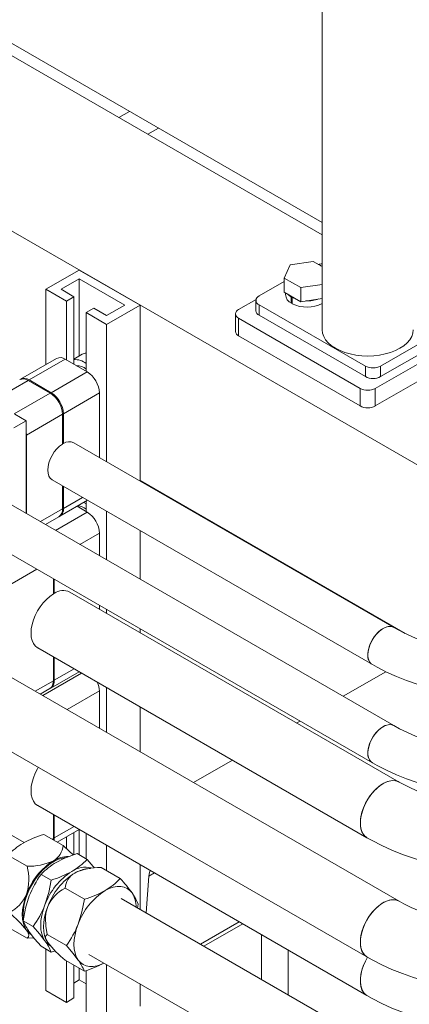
# Model space of a CAD drawing. Header units: millimetres. Extents: x 450 to 25135, y 150 to 17673.
# Tile 185 of 201: x 8805 to 8986, y 10878 to 11337. Entities that reach past the tile are written whole.
import ezdxf

# ---------------------------------------------------------------- set-up
doc = ezdxf.new("R2010")
doc.units = ezdxf.units.MM
doc.linetypes.add('SLD-Centrada-doble', pattern=[12.7, 6.35, -1.27, 1.27, -1.27, 1.27, -1.27])
doc.linetypes.add('SLD-Continua', pattern=[0])
doc.layers.add('COTAS', color=1, linetype='SLD-Continua')
doc.layers.add('OCULTA', color=8, linetype='SLD-Continua')

msp = doc.modelspace()

# ---------------------------------------------------------------- linework, layer by layer
at = {"color": 7, "linetype": 'SLD-Continua', "lineweight": 18, "ltscale": 30}
for p, q in [((8979.23, 11053.52), (8830.21, 11139.55)), ((8820.21, 11122.23), (8969.23, 11036.2)), ((8979.23, 11007.8), (8790.61, 11116.69)), ((8780.61, 11099.37), (8969.23, 10990.48)), ((8981.73, 10981.5), (8828.47, 11069.98)), ((8813.47, 11044), (8966.73, 10955.52)), ((8981.73, 10925.99), (8780.38, 11042.22)), ((8765.38, 11016.24), (8966.73, 10900.01)), ((8807.17, 10953.27), (8780.38, 10968.74)), ((8813.47, 10970.51), (8966.73, 10882.03)), ((8981.73, 10852.5), (8852.33, 10927.2)), ((8837.33, 10901.22), (8966.73, 10826.52))]:
    msp.add_line(p, q, dxfattribs=at)
at = {"color": 7, "linetype": 'SLD-Continua', "lineweight": 18, "ltscale": 30, "flags": 128}
for points in [[(8979.23, 11053.52), (8978.86, 11053.7), (8977.77, 11053.97), (8976.54, 11053.91), (8975.24, 11053.52), (8973.9, 11052.82), (8972.56, 11051.83), (8971.29, 11050.59), (8970.13, 11049.14), (8969.11, 11047.54), (8968.28, 11045.84), (8967.67, 11044.1), (8967.29, 11042.4), (8967.16, 11040.78)], [(8979.32, 11053.46), (8978.33, 11053.88), (8977.17, 11053.98), (8975.9, 11053.76), (8974.57, 11053.21), (8973.23, 11052.36), (8971.92, 11051.24), (8970.7, 11049.89), (8969.6, 11048.36), (8968.67, 11046.7), (8967.95, 11044.97), (8967.45, 11043.24), (8967.19, 11041.57), (8967.19, 11040.02), (8967.45, 11038.64), (8967.95, 11037.49), (8968.67, 11036.6), (8969.23, 11036.2)], [(9096.51, 11053.52), (9094.73, 11052.52), (9091.15, 11050.69), (9087.35, 11048.97), (9083.34, 11047.37), (9079.16, 11045.91), (9074.79, 11044.58), (9070.28, 11043.39), (9065.63, 11042.36), (9060.87, 11041.49), (9056.01, 11040.78), (9051.07, 11040.24), (9046.07, 11039.87), (9041.05, 11039.68), (9036, 11039.65), (9030.97, 11039.8), (9025.96, 11040.13), (9021.01, 11040.63), (9016.12, 11041.29), (9011.32, 11042.12), (9006.64, 11043.11), (9002.08, 11044.26), (8997.67, 11045.56), (8993.43, 11046.99), (8989.38, 11048.56), (8985.53, 11050.25), (8981.89, 11052.06), (8979.23, 11053.52)], [(8969.23, 11036.2), (8971.48, 11034.94), (8975.84, 11032.71), (8980.4, 11030.64), (8985.13, 11028.74), (8990.03, 11027.01), (8995.06, 11025.46), (9000.23, 11024.08), (9005.51, 11022.89), (9010.88, 11021.88), (9016.34, 11021.06), (9021.86, 11020.42), (9027.43, 11019.97), (9033.02, 11019.71), (9038.63, 11019.64), (9044.24, 11019.76), (9049.83, 11020.07), (9055.39, 11020.57), (9060.89, 11021.26), (9066.32, 11022.13), (9071.67, 11023.19), (9076.92, 11024.44), (9082.05, 11025.86), (9087.05, 11027.46), (9091.9, 11029.23), (9096.59, 11031.18), (9101.11, 11033.3), (9105.43, 11035.58), (9106.51, 11036.2)], [(8979.23, 11007.8), (8978.86, 11007.98), (8977.77, 11008.25), (8976.54, 11008.19), (8975.24, 11007.8), (8973.9, 11007.1), (8972.56, 11006.11), (8971.29, 11004.87), (8970.13, 11003.42), (8969.11, 11001.82), (8968.28, 11000.12), (8967.67, 10998.38), (8967.29, 10996.68), (8967.16, 10995.06)], [(8979.32, 11007.75), (8978.33, 11008.16), (8977.17, 11008.26), (8975.9, 11008.04), (8974.57, 11007.49), (8973.23, 11006.64), (8971.92, 11005.52), (8970.7, 11004.17), (8969.6, 11002.64), (8968.67, 11000.98), (8967.95, 10999.25), (8967.45, 10997.52), (8967.19, 10995.85), (8967.19, 10994.3), (8967.45, 10992.92), (8967.95, 10991.77), (8968.67, 10990.88), (8969.23, 10990.48)], [(9096.51, 11007.8), (9094.73, 11006.8), (9091.15, 11004.97), (9087.35, 11003.25), (9083.34, 11001.66), (9079.16, 11000.19), (9074.79, 10998.86), (9070.28, 10997.67), (9065.63, 10996.64), (9060.87, 10995.77), (9056.01, 10995.06), (9051.07, 10994.52), (9046.07, 10994.15), (9041.05, 10993.96), (9036, 10993.93), (9030.97, 10994.09), (9025.96, 10994.41), (9021.01, 10994.91), (9016.12, 10995.57), (9011.32, 10996.4), (9006.64, 10997.4), (9002.08, 10998.54), (8997.67, 10999.84), (8993.43, 11001.27), (8989.38, 11002.84), (8985.53, 11004.53), (8981.89, 11006.34), (8979.23, 11007.8)], [(8969.23, 10990.48), (8971.48, 10989.22), (8975.84, 10986.99), (8980.4, 10984.92), (8985.13, 10983.02), (8990.03, 10981.29), (8995.06, 10979.74), (9000.23, 10978.36), (9005.51, 10977.17), (9010.88, 10976.16), (9016.34, 10975.34), (9021.86, 10974.7), (9027.43, 10974.25), (9033.02, 10973.99), (9038.63, 10973.92), (9044.24, 10974.04), (9049.83, 10974.35), (9055.39, 10974.85), (9060.89, 10975.54), (9066.32, 10976.42), (9071.67, 10977.47), (9076.92, 10978.72), (9082.05, 10980.14), (9087.05, 10981.74), (9091.9, 10983.52), (9096.59, 10985.46), (9101.11, 10987.58), (9105.43, 10989.86), (9106.51, 10990.48)], [(8981.72, 10981.51), (8981.29, 10981.73), (8980, 10982.12), (8978.57, 10982.19), (8977.04, 10981.95), (8975.45, 10981.38), (8973.83, 10980.52), (8972.21, 10979.37), (8970.65, 10977.97), (8969.16, 10976.35), (8967.8, 10974.54), (8966.59, 10972.59), (8965.56, 10970.55), (8964.73, 10968.46), (8964.12, 10966.37), (8963.75, 10964.33), (8963.63, 10962.39)], [(8981.73, 10981.5), (8980.66, 10981.97), (8979.3, 10982.2), (8977.82, 10982.11), (8976.25, 10981.7), (8974.64, 10980.99), (8973.02, 10979.98), (8971.42, 10978.7), (8969.89, 10977.18), (8968.47, 10975.47), (8967.18, 10973.58), (8966.05, 10971.58), (8965.11, 10969.51), (8964.39, 10967.41), (8963.9, 10965.34), (8963.66, 10963.35), (8963.66, 10961.47), (8963.9, 10959.76), (8964.39, 10958.25), (8965.11, 10956.99), (8966.05, 10956), (8966.73, 10955.52)], [(9094.01, 10981.5), (9092.35, 10980.57), (9088.98, 10978.85), (9085.39, 10977.23), (9081.59, 10975.71), (9077.59, 10974.31), (9073.41, 10973.03), (9069.07, 10971.9), (9064.59, 10970.91), (9059.99, 10970.07), (9055.28, 10969.38), (9050.5, 10968.86), (9045.65, 10968.51), (9040.77, 10968.33), (9035.88, 10968.31), (9030.99, 10968.46), (9026.14, 10968.79), (9021.33, 10969.28), (9016.61, 10969.93), (9011.98, 10970.74), (9007.46, 10971.71), (9003.09, 10972.82), (8998.87, 10974.08), (8994.83, 10975.46), (8990.98, 10976.96), (8987.35, 10978.57), (8983.94, 10980.28), (8981.73, 10981.5)], [(8963.63, 10962.39), (8963.75, 10960.59), (8964.12, 10958.98), (8964.73, 10957.59), (8965.56, 10956.46), (8966.59, 10955.61), (8966.73, 10955.52)], [(8966.73, 10955.52), (8969.09, 10954.2), (8973.64, 10951.88), (8978.36, 10949.73), (8983.26, 10947.76), (8988.31, 10945.96), (8993.51, 10944.36), (8998.83, 10942.93), (9004.25, 10941.7), (9009.77, 10940.65), (9015.37, 10939.8), (9021.03, 10939.13), (9026.73, 10938.66), (9032.46, 10938.38), (9038.21, 10938.3), (9043.96, 10938.4), (9049.69, 10938.71), (9055.39, 10939.2), (9061.04, 10939.89), (9066.63, 10940.76), (9072.13, 10941.83), (9077.54, 10943.09), (9082.85, 10944.53), (9088.03, 10946.16), (9093.07, 10947.98), (9097.96, 10949.97), (9102.67, 10952.15), (9107.21, 10954.51), (9109.01, 10955.52)], [(8981.72, 10925.99), (8981.29, 10926.21), (8980, 10926.61), (8978.57, 10926.68), (8977.04, 10926.43), (8975.45, 10925.87), (8973.83, 10925), (8972.21, 10923.86), (8970.65, 10922.45), (8969.16, 10920.83), (8967.8, 10919.03), (8966.59, 10917.08), (8965.56, 10915.04), (8964.73, 10912.94), (8964.12, 10910.85), (8963.75, 10908.82), (8963.63, 10906.87)], [(8981.73, 10925.99), (8980.66, 10926.45), (8979.3, 10926.68), (8977.82, 10926.59), (8976.25, 10926.19), (8974.64, 10925.47), (8973.02, 10924.46), (8971.42, 10923.18), (8969.89, 10921.67), (8968.47, 10919.95), (8967.18, 10918.07), (8966.05, 10916.07), (8965.11, 10913.99), (8964.39, 10911.9), (8963.9, 10909.83), (8963.66, 10907.83), (8963.66, 10905.95), (8963.9, 10904.24), (8964.39, 10902.74), (8965.11, 10901.47), (8966.05, 10900.48), (8966.73, 10900.01)], [(9094.01, 10925.99), (9092.35, 10925.06), (9088.98, 10923.34), (9085.39, 10921.71), (9081.59, 10920.19), (9077.59, 10918.79), (9073.41, 10917.52), (9069.07, 10916.38), (9064.59, 10915.39), (9059.99, 10914.55), (9055.28, 10913.87), (9050.5, 10913.35), (9045.65, 10912.99), (9040.77, 10912.81), (9035.88, 10912.79), (9030.99, 10912.95), (9026.14, 10913.27), (9021.33, 10913.76), (9016.61, 10914.41), (9011.98, 10915.23), (9007.46, 10916.19), (9003.09, 10917.31), (8998.87, 10918.56), (8994.83, 10919.94), (8990.98, 10921.45), (8987.35, 10923.06), (8983.94, 10924.76), (8981.73, 10925.99)], [(8963.63, 10906.87), (8963.75, 10905.08), (8964.12, 10903.46), (8964.73, 10902.07), (8965.56, 10900.94), (8966.59, 10900.09), (8966.73, 10900.01)], [(8966.73, 10882.03), (8965.8, 10882.73), (8964.91, 10883.79), (8964.25, 10885.12), (8963.82, 10886.68), (8963.63, 10888.44), (8963.7, 10890.35), (8964, 10892.37), (8964.55, 10894.45), (8965.33, 10896.54), (8966.31, 10898.6), (8967.03, 10899.85)], [(8967.03, 10899.85), (8966.05, 10898.09), (8965.11, 10896.02), (8964.39, 10893.92), (8963.9, 10891.85), (8963.66, 10889.86), (8963.66, 10887.98), (8963.9, 10886.27), (8964.39, 10884.77), (8965.11, 10883.5), (8966.05, 10882.51), (8966.73, 10882.03)], [(8966.73, 10900.01), (8969.09, 10898.68), (8973.64, 10896.36), (8978.36, 10894.21), (8983.26, 10892.24), (8988.31, 10890.45), (8993.51, 10888.84), (8998.83, 10887.42), (9004.25, 10886.18), (9009.77, 10885.14), (9015.37, 10884.28), (9021.03, 10883.62), (9026.73, 10883.14), (9032.46, 10882.86), (9038.21, 10882.78), (9043.96, 10882.89), (9049.69, 10883.19), (9055.39, 10883.68), (9061.04, 10884.37), (9066.63, 10885.25), (9072.13, 10886.32), (9077.54, 10887.57), (9082.85, 10889.02), (9088.03, 10890.65), (9093.07, 10892.46), (9097.96, 10894.46), (9102.67, 10896.64), (9107.21, 10898.99), (9109.01, 10900.01)], [(8966.73, 10882.03), (8969.09, 10880.71), (8973.64, 10878.39), (8978.36, 10876.24), (8983.26, 10874.27), (8988.31, 10872.48), (8993.51, 10870.87), (8998.83, 10869.44), (9004.25, 10868.21), (9009.77, 10867.16), (9015.37, 10866.31), (9021.03, 10865.64), (9026.73, 10865.17), (9032.46, 10864.89), (9038.21, 10864.81), (9043.96, 10864.92), (9049.69, 10865.22), (9055.39, 10865.71), (9061.04, 10866.4), (9066.63, 10867.28), (9072.13, 10868.34), (9077.54, 10869.6), (9082.85, 10871.05), (9088.03, 10872.68), (9093.07, 10874.49), (9097.96, 10876.49), (9102.67, 10878.66), (9107.21, 10881.02), (9109.01, 10882.03)]]:
    msp.add_lwpolyline(points, dxfattribs=at)
at = {"color": 7, "linetype": 'SLD-Continua', "lineweight": 18, "ltscale": 900}
for centre in [(8971.95, 11040.18), (8971.95, 10994.46)]:
    msp.add_arc(centre, 4.82, 172.9385, 235.7256, dxfattribs=at)
at = {"layer": 'COTAS', "linetype": 'SLD-Continua', "lineweight": 18, "ltscale": 30}
for p, q in [((8832.81, 11219.99), (8817.25, 11211.01)), ((8861.09, 11203.66), (8832.81, 11219.99)), ((8824.33, 11211.01), (8832.81, 11215.91)), ((8832.81, 11215.91), (8854.02, 11203.66)), ((8832.81, 11215.91), (8832.81, 11179.95)), ((8826.8, 11205.5), (8817.25, 11211.01)), ((8817.25, 11211.01), (8817.25, 11175.95)), ((8830.34, 11207.54), (8824.33, 11211.01)), ((8826.8, 11205.5), (8830.34, 11207.54)), ((8826.8, 11205.5), (8826.8, 11178.14)), ((8830.34, 11207.54), (8830.34, 11176.1)), ((8839.53, 11202.23), (8835.99, 11200.19)), ((8835.99, 11200.19), (8835.99, 11172.84)), ((8845.54, 11194.68), (8835.99, 11200.19)), ((8845.54, 11198.76), (8839.53, 11202.23)), ((8861.09, 11203.66), (8845.54, 11194.68)), ((8854.02, 11203.66), (8845.54, 11198.76)), ((8861.09, 11203.66), (8861.09, 11121.72)), ((8845.54, 11194.68), (8845.54, 11130.7)), ((8822.27, 11178.84), (8805.51, 11169.17)), ((8826.27, 11178.45), (8836.52, 11172.53)), ((8834.16, 11180.74), (8830.34, 11178.53)), ((8819.34, 11162.61), (8809.09, 11168.53)), ((8809.51, 11168.77), (8819.76, 11162.85)), ((8842.18, 11162.73), (8842.18, 11132.64)), ((8802.4, 11146.51), (8808.06, 11149.77)), ((8808.06, 11149.77), (8802.83, 11152.79)), ((8808.06, 11106.61), (8808.06, 11149.77)), ((8825, 11138.93), (8825, 11152.81)), ((8825.42, 11153.06), (8825.42, 11139.17)), ((8808.24, 11143.14), (8808.24, 11106.51)), ((8825, 11139.42), (8825.42, 11139.17)), ((8825, 11108.72), (8825, 11119.46)), ((8825.42, 11119.22), (8825.42, 11108.96)), ((8823.76, 11105.3), (8836.65, 11112.74)), ((8831.79, 11109.94), (8836.52, 11107.21)), ((8835.99, 11111.11), (8834.98, 11111.77)), ((8835.99, 11112.36), (8835.99, 11107.51)), ((8817.05, 11101.43), (8823.34, 11105.06)), ((8845.54, 11107.6), (8845.54, 11084.98)), ((8842.18, 11097.41), (8842.18, 11086.92)), ((8861.09, 11098.62), (8861.09, 11076)), ((8820.75, 11069.11), (8820.75, 11076.19)), ((8821.18, 11075.95), (8821.18, 11069.36)), ((8820.75, 11069.6), (8821.18, 11069.36)), ((8842.18, 11063.82), (8842.18, 11062.06)), ((8845.54, 11061.89), (8845.54, 11060.13)), ((8861.09, 11052.91), (8861.09, 11051.15)), ((8820.75, 11028.7), (8820.75, 11039.79)), ((8821.18, 11039.55), (8821.18, 11028.94)), ((8819.52, 11025.28), (8832.71, 11032.89)), ((8814.63, 11022.45), (8819.1, 11025.04)), ((8842.18, 11023.92), (8842.18, 11006.55)), ((8845.54, 11025.49), (8845.54, 11004.61)), ((8861.09, 11016.51), (8861.09, 10995.63)), ((8820.75, 10955.21), (8820.75, 10966.3)), ((8821.18, 10966.06), (8821.18, 10955.45)), ((8825.27, 10951.9), (8816.31, 10957.08)), ((8822.49, 10953.51), (8832.71, 10959.4)), ((8830.34, 10958.03), (8830.34, 10947.64)), ((8832.81, 10959.34), (8832.81, 10947.55)), ((8835.99, 10957.51), (8835.99, 10945.71)), ((8820.72, 10954.53), (8820.75, 10955.21)), ((8821.18, 10955.45), (8821.08, 10954.32)), ((8826.8, 10955.99), (8826.8, 10950.51)), ((8831.78, 10948.15), (8836.44, 10945.46)), ((8845.54, 10952), (8845.54, 10940.2)), ((8808.54, 10942.24), (8799.57, 10947.41)), ((8815.04, 10938.48), (8819.7, 10935.79)), ((8837.99, 10941.29), (8835.86, 10941)), ((8842.94, 10941.7), (8851.91, 10936.53)), ((8861.09, 10943.02), (8861.09, 10922.14)), ((8826.2, 10932.04), (8835.17, 10926.86)), ((8859.93, 10922.81), (8860.27, 10924.62)), ((8806.67, 10916.91), (8811.33, 10914.22)), ((8808.54, 10908.76), (8799.57, 10913.93)), ((8809.68, 10911.63), (8808.87, 10912.49)), ((8811.65, 10908.99), (8808.54, 10908.76)), ((8817.15, 10908.58), (8817.3, 10908.21)), ((8817.84, 10910.47), (8826.8, 10905.29)), ((8815.04, 10905.01), (8819.7, 10902.32)), ((8817.25, 10903.73), (8817.25, 10884.39)), ((8819.7, 10902.32), (8821.53, 10902.93)), ((8826.2, 10898.56), (8835.17, 10893.39)), ((8826.8, 10898.22), (8826.8, 10878.88)), ((8830.34, 10896.18), (8830.34, 10880.92)), ((8832.81, 10894.75), (8832.81, 10889.29)), ((8835.99, 10893.66), (8835.99, 10873.57)), ((8845.54, 10896.48), (8845.54, 10868.06)), ((8832.81, 10889.29), (8830.34, 10887.86)), ((8835.99, 10887.45), (8832.81, 10889.29)), ((8826.8, 10878.88), (8817.25, 10884.39)), ((8861.09, 10887.5), (8861.09, 10877.04)), ((8830.34, 10880.92), (8826.8, 10878.88))]:
    msp.add_line(p, q, dxfattribs=at)
at = {"layer": 'COTAS', "linetype": 'SLD-Centrada-doble', "lineweight": 18, "ltscale": 30}
for p, q in [((8826.27, 11178.45), (8809.51, 11168.77)), ((8836.52, 11172.53), (8819.76, 11162.85)), ((8792.33, 11158.85), (8809.09, 11168.53)), ((8802.58, 11152.94), (8819.34, 11162.61)), ((8842.18, 11162.73), (8825.42, 11153.06)), ((8808.24, 11143.14), (8825, 11152.81)), ((8834.3, 11114.09), (8825.42, 11108.96)), ((8814.71, 11102.78), (8825, 11108.72)), ((8836.52, 11107.21), (8821.78, 11098.69)), ((8842.18, 11097.41), (8833.09, 11092.16)), ((8799.75, 11072.92), (8813.09, 11080.62)), ((8833.9, 11032.2), (8815.82, 11021.77)), ((8830.36, 11034.25), (8821.18, 11028.94)), ((8812.28, 11023.81), (8820.75, 11028.7)), ((8842.18, 11023.92), (8827.14, 11015.23)), ((8830.36, 10960.76), (8821.18, 10955.45)), ((8820.15, 10954.86), (8820.75, 10955.21))]:
    msp.add_line(p, q, dxfattribs=at)
at = {"layer": 'COTAS', "linetype": 'SLD-Continua', "lineweight": 18, "ltscale": 30, "flags": 128}
for points in [[(8808.06, 11144.86), (8808.13, 11144.47), (8808.24, 11143.14)], [(8820.21, 11122.23), (8820.13, 11122.27), (8819.29, 11123.01), (8818.66, 11124.04), (8818.27, 11125.32), (8818.14, 11126.81), (8818.27, 11128.44), (8818.66, 11130.17), (8819.29, 11131.93), (8820.13, 11133.64), (8821.17, 11135.26), (8822.36, 11136.71), (8823.65, 11137.95), (8825, 11138.93)], [(8813.47, 11044), (8813.39, 11044.04), (8812.34, 11044.89), (8811.49, 11046.02), (8810.87, 11047.42), (8810.49, 11049.05), (8810.36, 11050.87), (8810.49, 11052.83), (8810.87, 11054.9), (8811.49, 11057.01), (8812.34, 11059.13), (8813.39, 11061.19), (8814.63, 11063.15), (8816.02, 11064.97), (8817.53, 11066.59), (8819.12, 11067.99), (8820.75, 11069.11)], [(8813.47, 10970.51), (8813.39, 10970.56), (8812.34, 10971.4), (8811.49, 10972.53), (8810.87, 10973.93), (8810.49, 10975.56), (8810.36, 10977.38), (8810.49, 10979.34), (8810.87, 10981.41), (8811.49, 10983.52), (8812.34, 10985.64), (8813.39, 10987.7), (8813.75, 10988.32)], [(8825.27, 10951.9), (8828.09, 10949.34), (8829.96, 10947.51)], [(8806.68, 10919.94), (8806.8, 10922.19), (8807.18, 10924.54), (8807.8, 10926.95), (8808.65, 10929.38), (8809.71, 10931.79), (8810.98, 10934.14), (8812.42, 10936.38), (8814.01, 10938.46), (8815.72, 10940.37), (8817.52, 10942.05), (8819.38, 10943.49), (8821.26, 10944.65), (8823.14, 10945.51), (8824.97, 10946.07), (8826.42, 10946.28)], [(8839.83, 10941.47), (8839.28, 10942.17), (8836.44, 10945.46)], [(8819.7, 10935.79), (8818.59, 10929.97), (8816.81, 10924.26)], [(8844.83, 10930.95), (8846.72, 10931.9), (8848.58, 10932.54), (8850.38, 10932.88), (8852.08, 10932.89), (8853.66, 10932.58), (8855.08, 10931.96), (8856.33, 10931.04), (8857.39, 10929.83)], [(8860.27, 10924.62), (8859.16, 10926.99), (8857.39, 10929.83)], [(8808.24, 10912.47), (8807.4, 10913.95), (8806.79, 10915.67), (8806.42, 10917.61), (8806.29, 10919.72), (8806.42, 10921.98), (8806.79, 10924.34), (8807.4, 10926.76), (8808.24, 10929.21)], [(8806.67, 10916.91), (8807.78, 10922.74), (8809.56, 10928.45)], [(8835.17, 10926.86), (8834.06, 10921.04), (8832.28, 10915.33)], [(8816.81, 10924.26), (8815.97, 10921.81), (8815.36, 10919.39), (8814.99, 10917.03), (8814.87, 10914.77), (8814.99, 10912.66), (8815.36, 10910.72), (8815.97, 10909), (8816.81, 10907.52)], [(8817.15, 10908.58), (8816.69, 10909.96), (8816.32, 10911.89), (8816.19, 10914.01), (8816.32, 10916.26), (8816.69, 10918.62), (8817.3, 10921.05), (8818.14, 10923.5)], [(8817.84, 10910.47), (8817.23, 10914.3), (8817.09, 10918.31), (8817.32, 10920.47), (8817.83, 10922.61), (8818.14, 10923.5)], [(8806.8, 10917.83), (8806.8, 10917.84), (8806.68, 10919.94)], [(8808.54, 10908.76), (8809.14, 10909.34), (8809.28, 10910.32), (8809.05, 10911.06), (8808.55, 10912.01), (8808.24, 10912.47)], [(8815.04, 10905.01), (8812.05, 10908.46), (8809.56, 10911.71)], [(8811.33, 10914.22), (8814.32, 10910.76), (8816.81, 10907.52)], [(8832.28, 10898.59), (8831.44, 10900.07), (8830.83, 10901.79), (8830.46, 10903.73), (8830.34, 10905.84), (8830.46, 10908.1), (8830.83, 10910.46), (8831.44, 10912.88), (8832.28, 10915.33)], [(8818.14, 10906.76), (8817.27, 10908.27), (8817.07, 10909.18), (8817.21, 10909.84), (8817.84, 10910.47)], [(8826.8, 10905.29), (8829.79, 10901.84), (8832.28, 10898.59)], [(8844.32, 10897.19), (8842.94, 10896.52), (8841.08, 10895.88), (8839.28, 10895.54), (8837.58, 10895.53), (8836.01, 10895.84), (8834.58, 10896.46), (8833.33, 10897.38), (8832.28, 10898.59)]]:
    msp.add_lwpolyline(points, dxfattribs=at)
at = {"layer": 'COTAS', "linetype": 'SLD-Continua', "lineweight": 18, "ltscale": 900}
for centre, radius, start, end in [((8823.93, 11175.18), 4.02, 54.3824, 114.3071), ((8831.06, 11170.64), 7.61, 49.5798, 95.4766), ((8836.29, 11176.98), 4.31, 93.9201, 119.473), ((8831.96, 11169.38), 6.04, 48.1152, 93.9386), ((8829.9, 11162.17), 12.29, 2.6055, 57.3945), ((8806.74, 11165.26), 4.02, 54.3824, 114.3071), ((8807.21, 11165.68), 3.86, 53.3054, 119.5156), ((8812.72, 11152.25), 12.29, 2.6055, 57.3945), ((8813.14, 11152.5), 12.29, 2.6055, 57.3945), ((8828.15, 11135.11), 4.9, 65.1254, 123.863), ((8821.08, 11108.29), 3.94, 305.0133, 6.2988), ((8821.7, 11108.46), 3.76, 299.4846, 7.6964), ((8831.78, 11103.73), 6.41, 48.8433, 86.9271), ((8829.9, 11096.85), 12.29, 2.6055, 57.3945), ((8825.36, 11063.32), 7.35, 65.0271, 124.7397), ((8816.83, 11028.27), 3.94, 305.0133, 6.2988), ((8817.45, 11028.44), 3.76, 299.4846, 7.6964), ((8831.52, 11023.68), 10.66, 1.2947, 23.5248), ((8830.13, 10910.91), 48.19, 106.6601, 119.1581), ((8822.29, 10925.88), 31.3, 119.9845, 136.5334), ((8816.25, 10952.66), 9.06, 300.0785, 355.1685), ((8845.58, 10902.01), 48.15, 106.6549, 119.1633), ((8837.76, 10918.33), 31.46, 122.638, 159.7729), ((8809.02, 10970.26), 28.03, 269.0211, 294.8414), ((8837.76, 10916.95), 31.3, 119.9852, 136.5327), ((8827.57, 10934.08), 12.7, 88.9017, 122.2575), ((8813.82, 10966.87), 31.15, 299.9437, 316.5742), ((8785.95, 10936.24), 23.37, 342.4902, 14.8675), ((8852.01, 10911.79), 45.6, 144.1688, 158.5745), ((8846.33, 10913.38), 31.46, 122.638, 159.7729), ((8847.66, 10912.62), 31.46, 122.638, 159.7729), ((8805.02, 10983.99), 50.38, 286.9331, 298.8852), ((8835.08, 10931.37), 8.9, 119.5609, 175.6862), ((8835.58, 10930.87), 10.95, 75.3899, 124.6188), ((8842.29, 10914.51), 27.2, 88.619, 115.2434), ((8838.07, 10926.9), 14.26, 98.8947, 121.141), ((8829.28, 10957.94), 31.15, 299.9437, 316.5741), ((8801.62, 10889.82), 68.63, 35.6554, 42.8864), ((8834.06, 10916.54), 17.38, 116.8734, 156.3978), ((8861.8, 10904.45), 31.46, 122.638, 159.7729), ((8820.5, 10975.05), 50.37, 286.9314, 298.8868), ((8846.99, 10923.2), 12.33, 359.8563, 32.5145), ((8792.72, 10935.79), 16.86, 296.2366, 337.0345), ((8763.34, 10876.34), 57.63, 38.8239, 50.2782), ((8774.36, 10940.92), 45.6, 324.1688, 338.5745), ((8830.49, 10926.73), 25.77, 202.3967, 215.6683), ((8814.13, 10916.51), 7.14, 214.4512, 240.7049), ((8789.83, 10931.99), 45.6, 324.1688, 338.5745), ((8822.7, 10911.56), 7.14, 214.4456, 241.1149), ((8795.88, 10892.5), 25.77, 22.3967, 35.6683), ((8858.36, 10938.29), 51.11, 218.0904, 231.0117), ((8811.35, 10883.57), 25.77, 22.3967, 35.6683), ((8821.13, 10939.83), 48.52, 286.817, 298.5184)]:
    msp.add_arc(centre, radius, start, end, dxfattribs=at)
at = {"layer": 'OCULTA', "linetype": 'SLD-Continua', "lineweight": 18, "ltscale": 30}
for p, q in [((8945.88, 11662.76), (8945.88, 11192.18)), ((8475.62, 11513.61), (8945.88, 11242.14)), ((8945.88, 11236.36), (8652.5, 11405.72)), ((8945.88, 11236.36), (8652.5, 11405.72)), ((8945.88, 11236.36), (8652.5, 11405.72)), ((9037.87, 11101.61), (8581.79, 11364.9)), ((9037.87, 11101.61), (8581.79, 11364.9)), ((9037.87, 11101.61), (8581.79, 11364.9)), ((8856.24, 11293.89), (8851.23, 11291)), ((8856.24, 11293.89), (8851.23, 11291)), ((8856.24, 11293.89), (8851.23, 11291)), ((8869.68, 11286.13), (8864.66, 11283.24)), ((8869.68, 11286.13), (8864.66, 11283.24)), ((8869.68, 11286.13), (8864.66, 11283.24)), ((8931.04, 11222.38), (8941.63, 11224.02)), ((8941.63, 11224.02), (8945.88, 11221.57)), ((8928.2, 11216.26), (8931.04, 11222.38)), ((8916.52, 11207.9), (8928.2, 11214.64)), ((8935.95, 11211.78), (8928.2, 11216.26)), ((8928.2, 11209.73), (8928.2, 11216.26)), ((8935.95, 11205.25), (8928.2, 11209.73)), ((8928.79, 11209.39), (8928.79, 11208.51)), ((8945.88, 11213.32), (8935.95, 11211.78)), ((8935.95, 11205.25), (8935.95, 11211.78)), ((8915.1, 11206.26), (8906.97, 11201.57)), ((8915.05, 11205.86), (8915.05, 11200.96)), ((8931.51, 11207.41), (8931.86, 11207.61)), ((8931.51, 11207.41), (8931.51, 11204.55)), ((8931.94, 11204.8), (8931.51, 11204.55)), ((8931.94, 11207.17), (8932.29, 11207.37)), ((8931.94, 11207.17), (8931.94, 11204.31)), ((8945.88, 11206.79), (8935.95, 11205.25)), ((8966.02, 11175.24), (8916.52, 11203.82)), ((8905.51, 11199.53), (8905.51, 11191.36)), ((8906.97, 11197.49), (8963.54, 11164.83)), ((8966.02, 11170.34), (8916.52, 11198.92)), ((8906.97, 11189.32), (8963.54, 11156.67)), ((8996.42, 11188.71), (8973.09, 11175.24)), ((8970.61, 11164.83), (9005.97, 11185.24)), ((8996.42, 11183.81), (8973.09, 11170.34)), ((8970.61, 11156.67), (9005.97, 11177.08)), ((8984.56, 11050.73), (8861.09, 11122)), ((8984.56, 11050.73), (8861.09, 11122)), ((8984.56, 11050.73), (8861.09, 11122)), ((8955.62, 11021.43), (8975.48, 11032.89)), ((8955.62, 11021.43), (8975.48, 11032.89)), ((8955.62, 11021.43), (8975.48, 11032.89)), ((8975.48, 11032.89), (8955.62, 11021.43)), ((8975.48, 11032.89), (8955.62, 11021.43)), ((8975.48, 11032.89), (8955.62, 11021.43)), ((8975.48, 11032.89), (8955.62, 11021.43)), ((8975.48, 11032.89), (8955.62, 11021.43)), ((8975.48, 11032.89), (8955.62, 11021.43)), ((8934.1, 11009), (8935.62, 11009.88)), ((8934.1, 11009), (8935.62, 11009.88)), ((8934.1, 11009), (8935.62, 11009.88)), ((8935.62, 11009.88), (8934.1, 11009)), ((8935.62, 11009.88), (8934.1, 11009)), ((8935.62, 11009.88), (8934.1, 11009)), ((8935.62, 11009.88), (8934.1, 11009)), ((8935.62, 11009.88), (8934.1, 11009)), ((8935.62, 11009.88), (8934.1, 11009)), ((8886.01, 10981.25), (8904.09, 10991.68)), ((8886.01, 10981.25), (8904.09, 10991.68)), ((8886.01, 10981.25), (8904.09, 10991.68)), ((8904.09, 10991.68), (8886.01, 10981.25)), ((8904.09, 10991.68), (8886.01, 10981.25)), ((8904.09, 10991.68), (8886.01, 10981.25)), ((8904.09, 10991.68), (8886.01, 10981.25)), ((8904.09, 10991.68), (8886.01, 10981.25)), ((8904.09, 10991.68), (8886.01, 10981.25)), ((8865.17, 10937.66), (8863.94, 10920.5)), ((8865.17, 10937.66), (8863.94, 10920.5)), ((8865.17, 10937.66), (8863.94, 10920.5)), ((8890.85, 10904.97), (8908.93, 10915.4)), ((8890.85, 10904.97), (8908.93, 10915.4)), ((8890.85, 10904.97), (8908.93, 10915.4)), ((8917.66, 10889.48), (8917.66, 10910.36)), ((8917.66, 10889.48), (8917.66, 10910.36)), ((8917.66, 10889.48), (8917.66, 10910.36)), ((8930.04, 10882.34), (8930.04, 10903.22)), ((8930.04, 10882.34), (8930.04, 10903.22)), ((8930.04, 10882.34), (8930.04, 10903.22))]:
    msp.add_line(p, q, dxfattribs=at)
at = {"layer": 'OCULTA', "linetype": 'SLD-Centrada-doble', "lineweight": 18, "ltscale": 30}
for p, q in [((8916.52, 11198.92), (8916.52, 11203.82)), ((8906.97, 11189.32), (8906.97, 11197.49)), ((8966.02, 11175.24), (8966.02, 11170.34)), ((8973.09, 11170.34), (8973.09, 11175.24)), ((8963.54, 11164.83), (8963.54, 11156.67)), ((8970.61, 11156.67), (8970.61, 11164.83)), ((8867.78, 10939.16), (8865.17, 10937.66)), ((8867.78, 10939.16), (8865.17, 10937.66)), ((8867.78, 10939.16), (8865.17, 10937.66)), ((8907.26, 10916.37), (8889.17, 10905.93)), ((8907.26, 10916.37), (8889.17, 10905.93)), ((8907.26, 10916.37), (8889.17, 10905.93))]:
    msp.add_line(p, q, dxfattribs=at)
at = {"layer": 'OCULTA', "linetype": 'SLD-Continua', "lineweight": 18, "ltscale": 30, "flags": 128}
for points in [[(8945.03, 11222.05), (8945.3, 11221.99), (8945.88, 11221.83)], [(8931.51, 11207.41), (8930.36, 11208.27), (8929.87, 11208.77)], [(8934.28, 11206.22), (8933.42, 11206.5), (8931.94, 11207.17)], [(8945.88, 11192.18), (8946.06, 11190.58), (8946.6, 11189.01), (8947.49, 11187.5), (8948.72, 11186.06), (8950.26, 11184.73), (8952.09, 11183.53), (8954.17, 11182.47), (8956.48, 11181.58), (8958.96, 11180.88), (8961.59, 11180.36), (8964.31, 11180.05), (8967.08, 11179.94), (8969.84, 11180.05), (8972.56, 11180.36), (8975.19, 11180.88), (8977.68, 11181.58), (8979.98, 11182.47), (8982.07, 11183.53)], [(8982.07, 11183.53), (8983.9, 11184.73), (8985.44, 11186.06), (8986.66, 11187.5), (8987.55, 11189.01), (8988.09, 11190.58), (8988.28, 11192.18)], [(8865.74, 10940.33), (8865.44, 10939.37), (8865.17, 10937.66)], [(8865.74, 10940.33), (8865.44, 10939.37), (8865.17, 10937.66)], [(8865.74, 10940.33), (8865.44, 10939.37), (8865.17, 10937.66)]]:
    msp.add_lwpolyline(points, dxfattribs=at)
at = {"layer": 'OCULTA', "linetype": 'SLD-Continua', "lineweight": 18, "ltscale": 900}
for centre, radius, start, end in [((8945.85, 11214.44), 8.39, 89.8533, 102.4996), ((8917.29, 11205.86), 2.18, 110.7834, 249.2166), ((8933.48, 11208.82), 4.69, 183.7286, 245.2695), ((8938.88, 11221.4), 15.81, 267.6607, 289.9254), ((8907.75, 11199.53), 2.18, 110.7834, 249.2166), ((8917.56, 11201.21), 2.51, 185.6948, 245.6253), ((8938.78, 11217.98), 15.29, 243.4123, 297.642), ((8908.01, 11191.61), 2.51, 185.6948, 245.6253), ((8969.55, 11182.07), 7.69, 242.6097, 297.3903), ((8969.55, 11177.17), 7.69, 242.6097, 297.3903), ((8967.08, 11171.66), 7.69, 242.6097, 297.3903), ((8967.08, 11163.49), 7.69, 242.6097, 297.3903)]:
    msp.add_arc(centre, radius, start, end, dxfattribs=at)

doc.saveas('drawing.dxf')
